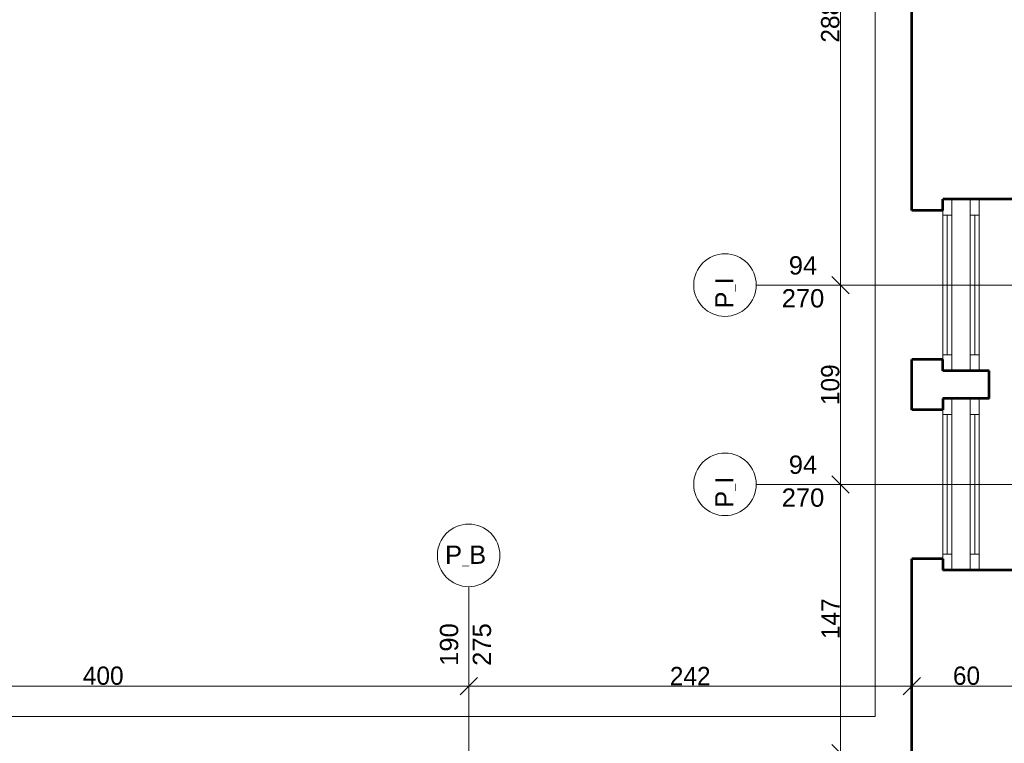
# Model space of a CAD drawing. Header units: inches. Extents: x -21887 to 84279, y -131485 to 67836.
# Tile 45 of 256: x 12188 to 17576, y -14315 to -10358. Entities that reach past the tile are written whole.
import ezdxf

# ---------------------------------------------------------------- set-up
doc = ezdxf.new("R2010")
doc.units = ezdxf.units.IN
doc.header["$MEASUREMENT"] = 0
doc.layers.get('0').update_dxf_attribs({"lineweight": 13})
doc.layers.get('Defpoints').update_dxf_attribs({"lineweight": 13})
for name, color, linetype, lineweight in [('AI_MURY', 7, 'Continuous', 53), ('Dimensioning', 7, 'Continuous', 13), ('DRZWI', 7, 'Continuous', 13)]:
    doc.layers.add(name, color=color, linetype=linetype, lineweight=lineweight)
doc.styles.add('GENERATED_STYLE_7', font='txt')
doc.styles.add('Style-Courier New', font='txt')
doc.dimstyles.new('Dimstyle_4', dxfattribs={"dimtxt": 100, "dimasz": 95, "dimexe": 0, "dimexo": 0, "dimgap": 0.09, "dimtad": 1, "dimdec": 0, "dimlfac": 0.1, "dimzin": 0, "dimdsep": 46, "dimlunit": 5, "dimtxsty": 'GENERATED_STYLE_7', "dimblk": 'ARROWHEAD_6', "dimcen": 0.09, "dimclrd": 161, "dimclre": 161, "dimclrt": 7, "dimadec": 0, "dimazin": 0, "dimtfac": 1, "dimtdec": 0, "dimtmove": 0, "dimatfit": 3, "dimfxl": 0, "dimtolj": 1, "dimtzin": 0, "dimarcsym": 0})
doc.dimstyles.new('Dimstyle_5', dxfattribs={"dimtxt": 100, "dimasz": 95, "dimexe": 0.18, "dimexo": 0, "dimgap": 0.09, "dimtad": 1, "dimtih": 1, "dimtoh": 1, "dimdec": 0, "dimlfac": 0.1, "dimzin": 0, "dimdsep": 46, "dimlunit": 5, "dimtxsty": 'GENERATED_STYLE_7', "dimblk": 'ARROWHEAD_6', "dimcen": 0.09, "dimclrd": 161, "dimclre": 161, "dimclrt": 7, "dimadec": 0, "dimazin": 0, "dimtfac": 1, "dimtdec": 0, "dimtmove": 0, "dimatfit": 3, "dimfxl": 0, "dimtolj": 1, "dimtzin": 0, "dimarcsym": 0})

# ---------------------------------------------------------------- blocks, each defined once
blk = doc.blocks.new('ARROWHEAD_6')
at = {"color": 0, "linetype": 'Continuous'}
for p, q in [((0, 0), (-1, 0)), ((-0.5, -0.5), (0.5, 0.5))]:
    blk.add_line(p, q, dxfattribs=at)
blk = doc.blocks.new('*U1034')
at = {"layer": 'Defpoints', "color": 0, "linetype": 'Continuous'}
for p in [(14645, -14002.6), (10645, -14095.4), (14645, -14161.1)]:
    blk.add_point(p, dxfattribs=at)
at = {"layer": 'Dimensioning', "color": 161, "linetype": 'Continuous', "lineweight": -2}
for p, q in [((10645, -14002.8), (10645, -14002.4)), ((10740, -14002.6), (14550, -14002.6)), ((14645, -14002.8), (14645, -14002.4))]:
    blk.add_line(p, q, dxfattribs=at)
at = {"layer": 'Dimensioning', "color": 161, "linetype": 'Continuous', "lineweight": -2, "xscale": 95, "yscale": 95, "zscale": 95, "rotation": 180}
blk.add_blockref('ARROWHEAD_6', (10645, -14002.6), dxfattribs=at)
at = {"layer": 'Dimensioning', "color": 161, "linetype": 'Continuous', "lineweight": -2, "xscale": 95, "yscale": 95, "zscale": 95}
blk.add_blockref('ARROWHEAD_6', (14645, -14002.6), dxfattribs=at)
at = {"layer": 'Dimensioning', "color": 7, "linetype": 'Continuous', "insert": (12645, -13946.3), "char_height": 100, "attachment_point": 5, "style": 'GENERATED_STYLE_7'}
blk.add_mtext('400', dxfattribs=at)
blk = doc.blocks.new('*D1904')
at = {"layer": 'Defpoints'}
for p in [(12645, -14002.6), (14645, -14002.6), (10645, -14095.4), (14645, -14161.1)]:
    blk.add_point(p, dxfattribs=at)
at = {"layer": 'Dimensioning', "color": 161, "linetype": 'Continuous'}
blk.add_blockref('*U1034', (0, 0), dxfattribs=at)
blk = doc.blocks.new('*U1035')
at = {"layer": 'Defpoints', "color": 0, "linetype": 'Continuous'}
for p in [(17069.4, -14002.6), (14645, -14161.1), (17069.4, -14309.1)]:
    blk.add_point(p, dxfattribs=at)
at = {"layer": 'Dimensioning', "color": 161, "linetype": 'Continuous', "lineweight": -2}
for p, q in [((14645, -14002.8), (14645, -14002.4)), ((14740, -14002.6), (16974.4, -14002.6)), ((17069.4, -14002.8), (17069.4, -14002.4))]:
    blk.add_line(p, q, dxfattribs=at)
at = {"layer": 'Dimensioning', "color": 161, "linetype": 'Continuous', "lineweight": -2, "xscale": 95, "yscale": 95, "zscale": 95, "rotation": 180}
blk.add_blockref('ARROWHEAD_6', (14645, -14002.6), dxfattribs=at)
at = {"layer": 'Dimensioning', "color": 161, "linetype": 'Continuous', "lineweight": -2, "xscale": 95, "yscale": 95, "zscale": 95}
blk.add_blockref('ARROWHEAD_6', (17069.4, -14002.6), dxfattribs=at)
at = {"layer": 'Dimensioning', "color": 7, "linetype": 'Continuous', "insert": (15857.2, -13947.6), "char_height": 100, "attachment_point": 5, "style": 'GENERATED_STYLE_7'}
blk.add_mtext('242', dxfattribs=at)
blk = doc.blocks.new('*D1905')
at = {"layer": 'Defpoints'}
for p in [(15857.2, -14002.6), (17069.4, -14002.6), (14645, -14161.1), (17069.4, -14309.1)]:
    blk.add_point(p, dxfattribs=at)
at = {"layer": 'Dimensioning', "color": 161, "linetype": 'Continuous'}
blk.add_blockref('*U1035', (0, 0), dxfattribs=at)
blk = doc.blocks.new('*U184')
at = {"layer": 'Defpoints', "color": 0, "linetype": 'Continuous'}
for p in [(-270, -21459.3), (57580.5, -21459.3), (56990.5, -24609.3)]:
    blk.add_point(p, dxfattribs=at)
at = {"layer": 'Dimensioning', "color": 161, "linetype": 'Continuous', "lineweight": -2}
for p, q in [((-269.9, -21459.3), (-270, -21459.3)), ((-270, -24514.3), (-270, -21554.3)), ((-269.9, -24609.3), (-270, -24609.3))]:
    blk.add_line(p, q, dxfattribs=at)
at = {"layer": 'Dimensioning', "color": 161, "linetype": 'Continuous', "lineweight": -2, "xscale": 95, "yscale": 95, "zscale": 95}
for p, rotation in [((-270, -21459.3), 90), ((-270, -24609.3), 270)]:
    blk.add_blockref('ARROWHEAD_6', p, dxfattribs=dict(at, rotation=rotation))
at = {"layer": 'Dimensioning', "color": 7, "linetype": 'Continuous', "insert": (-326.3, -23034.3), "char_height": 100, "attachment_point": 5, "rotation": 90, "style": 'GENERATED_STYLE_7'}
blk.add_mtext('315', dxfattribs=at)
blk = doc.blocks.new('*U1771')
at = {"layer": 'Defpoints'}
for p in [(122.4, -22997.2), (57973, -22997.2), (122.4, -23034.3), (57383, -26147.2)]:
    blk.add_point(p, dxfattribs=at)
at = {"layer": 'Dimensioning', "color": 161, "linetype": 'Continuous'}
blk.add_blockref('*U184', (392.5, -1537.9), dxfattribs=at)
blk = doc.blocks.new('*D1914')
at = {"layer": 'Defpoints'}
for p in [(122.4, 0), (122.4, -22997.2), (57973, -22997.2), (57383, -26147.2)]:
    blk.add_point(p, dxfattribs=at)
at = {"layer": 'Dimensioning', "color": 161, "linetype": 'Continuous'}
blk.add_blockref('*U1771', (0, 0), dxfattribs=at)
blk = doc.blocks.new('*U239')
at = {"layer": 'Defpoints', "color": 0, "linetype": 'Continuous'}
for p in [(16680.3, -12899.3), (16680.3, -12899.3), (16680.3, -14369.3)]:
    blk.add_point(p, dxfattribs=at)
at = {"layer": 'Dimensioning', "color": 161, "linetype": 'Continuous', "lineweight": -2}
blk.add_line((16680.3, -14274.3), (16680.3, -12994.3), dxfattribs=at)
at = {"layer": 'Dimensioning', "color": 161, "linetype": 'Continuous', "lineweight": -2, "xscale": 95, "yscale": 95, "zscale": 95}
for p, rotation in [((16680.3, -12899.3), 90), ((16680.3, -14369.3), 270)]:
    blk.add_blockref('ARROWHEAD_6', p, dxfattribs=dict(at, rotation=rotation))
at = {"layer": 'Dimensioning', "color": 7, "linetype": 'Continuous', "insert": (16625.7, -13634.3), "char_height": 100, "attachment_point": 5, "rotation": 90, "style": 'GENERATED_STYLE_7'}
blk.add_mtext('147', dxfattribs=at)
blk = doc.blocks.new('*D2006')
at = {"layer": 'Defpoints'}
for p in [(16680.3, -12899.3), (16680.3, -12899.3), (16680.3, -13634.3), (16680.3, -14369.3)]:
    blk.add_point(p, dxfattribs=at)
at = {"layer": 'Dimensioning', "color": 161, "linetype": 'Continuous'}
blk.add_blockref('*U239', (0, 0), dxfattribs=at)
blk = doc.blocks.new('*U240')
at = {"layer": 'Defpoints', "color": 0, "linetype": 'Continuous'}
for p in [(16680.3, -11809.3), (16680.3, -11809.3), (16680.3, -12899.3)]:
    blk.add_point(p, dxfattribs=at)
at = {"layer": 'Dimensioning', "color": 161, "linetype": 'Continuous', "lineweight": -2}
blk.add_line((16680.3, -12804.3), (16680.3, -11904.3), dxfattribs=at)
at = {"layer": 'Dimensioning', "color": 161, "linetype": 'Continuous', "lineweight": -2, "xscale": 95, "yscale": 95, "zscale": 95}
for p, rotation in [((16680.3, -11809.3), 90), ((16680.3, -12899.3), 270)]:
    blk.add_blockref('ARROWHEAD_6', p, dxfattribs=dict(at, rotation=rotation))
at = {"layer": 'Dimensioning', "color": 7, "linetype": 'Continuous', "insert": (16624, -12354.3), "char_height": 100, "attachment_point": 5, "rotation": 90, "style": 'GENERATED_STYLE_7'}
blk.add_mtext('109', dxfattribs=at)
blk = doc.blocks.new('*D2007')
at = {"layer": 'Defpoints'}
for p in [(16680.3, -11809.3), (16680.3, -11809.3), (16680.3, -12354.3), (16680.3, -12899.3)]:
    blk.add_point(p, dxfattribs=at)
at = {"layer": 'Dimensioning', "color": 161, "linetype": 'Continuous'}
blk.add_blockref('*U240', (0, 0), dxfattribs=at)
blk = doc.blocks.new('*U241')
at = {"layer": 'Defpoints', "color": 0, "linetype": 'Continuous'}
for p in [(16680.3, -8934.3), (16680.3, -8934.3), (16680.3, -11809.3)]:
    blk.add_point(p, dxfattribs=at)
at = {"layer": 'Dimensioning', "color": 161, "linetype": 'Continuous', "lineweight": -2}
blk.add_line((16680.3, -11714.3), (16680.3, -9029.3), dxfattribs=at)
at = {"layer": 'Dimensioning', "color": 161, "linetype": 'Continuous', "lineweight": -2, "xscale": 95, "yscale": 95, "zscale": 95}
for p, rotation in [((16680.3, -8934.3), 90), ((16680.3, -11809.3), 270)]:
    blk.add_blockref('ARROWHEAD_6', p, dxfattribs=dict(at, rotation=rotation))
at = {"layer": 'Dimensioning', "color": 7, "linetype": 'Continuous', "insert": (16624, -10371.8), "char_height": 100, "attachment_point": 5, "rotation": 90, "style": 'GENERATED_STYLE_7'}
blk.add_mtext('288', dxfattribs=at)
blk = doc.blocks.new('*D2008')
at = {"layer": 'Defpoints'}
for p in [(16680.3, -8934.3), (16680.3, -8934.3), (16680.3, -10371.8), (16680.3, -11809.3)]:
    blk.add_point(p, dxfattribs=at)
at = {"layer": 'Dimensioning', "color": 161, "linetype": 'Continuous'}
blk.add_blockref('*U241', (0, 0), dxfattribs=at)
blk = doc.blocks.new('*U376')
at = {"layer": 'Defpoints', "color": 0, "linetype": 'Continuous'}
for p in [(-3768.9, -23758.2), (61880.5, -23758.2), (62095.5, -27324.3)]:
    blk.add_point(p, dxfattribs=at)
at = {"layer": 'Dimensioning', "color": 161, "linetype": 'Continuous', "lineweight": -2}
for p, q in [((-3768.7, -23758.2), (-3768.9, -23758.2)), ((-3768.9, -27229.3), (-3768.9, -23853.2)), ((-3768.7, -27324.3), (-3768.9, -27324.3))]:
    blk.add_line(p, q, dxfattribs=at)
at = {"layer": 'Dimensioning', "color": 161, "linetype": 'Continuous', "lineweight": -2, "xscale": 95, "yscale": 95, "zscale": 95}
for p, rotation in [((-3768.9, -23758.2), 90), ((-3768.9, -27324.3), 270)]:
    blk.add_blockref('ARROWHEAD_6', p, dxfattribs=dict(at, rotation=rotation))
at = {"layer": 'Dimensioning', "color": 7, "linetype": 'Continuous', "insert": (-3825.2, -25541.2), "char_height": 100, "attachment_point": 5, "rotation": 90, "style": 'GENERATED_STYLE_7'}
blk.add_mtext('357', dxfattribs=at)
blk = doc.blocks.new('*U1772')
at = {"layer": 'Defpoints'}
for p in [(-2777.6, -24404.3), (62871.9, -24404.3), (-2777.6, -25541.2), (63086.9, -27970.5)]:
    blk.add_point(p, dxfattribs=at)
at = {"layer": 'Dimensioning', "color": 161, "linetype": 'Continuous'}
blk.add_blockref('*U376', (991.3, -646.2), dxfattribs=at)
blk = doc.blocks.new('*D2396')
at = {"layer": 'Defpoints'}
for p in [(-2777.6, 0), (-2777.6, -24404.3), (62871.9, -24404.3), (63086.9, -27970.5)]:
    blk.add_point(p, dxfattribs=at)
at = {"layer": 'Dimensioning', "color": 161, "linetype": 'Continuous'}
blk.add_blockref('*U1772', (0, 0), dxfattribs=at)
blk = doc.blocks.new('*U377')
at = {"layer": 'Defpoints', "color": 0, "linetype": 'Continuous'}
for p in [(-3768.9, -21459.3), (61832.4, -21459.3), (61880.5, -23758.2)]:
    blk.add_point(p, dxfattribs=at)
at = {"layer": 'Dimensioning', "color": 161, "linetype": 'Continuous', "lineweight": -2}
for p, q in [((-3768.7, -21459.3), (-3768.9, -21459.3)), ((-3768.9, -23663.2), (-3768.9, -21554.3)), ((-3768.7, -23758.2), (-3768.9, -23758.2))]:
    blk.add_line(p, q, dxfattribs=at)
at = {"layer": 'Dimensioning', "color": 161, "linetype": 'Continuous', "lineweight": -2, "xscale": 95, "yscale": 95, "zscale": 95}
for p, rotation in [((-3768.9, -21459.3), 90), ((-3768.9, -23758.2), 270)]:
    blk.add_blockref('ARROWHEAD_6', p, dxfattribs=dict(at, rotation=rotation))
at = {"layer": 'Dimensioning', "color": 7, "linetype": 'Continuous', "insert": (-3825.2, -22608.7), "char_height": 100, "attachment_point": 5, "rotation": 90, "style": 'GENERATED_STYLE_7'}
blk.add_mtext('230', dxfattribs=at)
blk = doc.blocks.new('*U1773')
at = {"layer": 'Defpoints'}
for p in [(-3488.6, -22004), (62112.7, -22004), (-3488.6, -22608.7), (62160.9, -24302.8)]:
    blk.add_point(p, dxfattribs=at)
at = {"layer": 'Dimensioning', "color": 161, "linetype": 'Continuous'}
blk.add_blockref('*U377', (280.3, -544.7), dxfattribs=at)
blk = doc.blocks.new('*D2397')
at = {"layer": 'Defpoints'}
for p in [(-3488.6, 0), (-3488.6, -22004), (62112.7, -22004), (62160.9, -24302.8)]:
    blk.add_point(p, dxfattribs=at)
at = {"layer": 'Dimensioning', "color": 161, "linetype": 'Continuous'}
blk.add_blockref('*U1773', (0, 0), dxfattribs=at)
blk = doc.blocks.new('*U408')
at = {"layer": 'Defpoints', "color": 0, "linetype": 'Continuous'}
for p in [(4587.2, -12484.3), (53040.5, -12484.3), (53240.5, -14369.3)]:
    blk.add_point(p, dxfattribs=at)
at = {"layer": 'Dimensioning', "color": 161, "linetype": 'Continuous', "lineweight": -2}
for p, q in [((4587.4, -12484.3), (4587.2, -12484.3)), ((4587.2, -14274.3), (4587.2, -12579.3)), ((4587.4, -14369.3), (4587.2, -14369.3))]:
    blk.add_line(p, q, dxfattribs=at)
at = {"layer": 'Dimensioning', "color": 161, "linetype": 'Continuous', "lineweight": -2, "xscale": 95, "yscale": 95, "zscale": 95}
for p, rotation in [((4587.2, -12484.3), 90), ((4587.2, -14369.3), 270)]:
    blk.add_blockref('ARROWHEAD_6', p, dxfattribs=dict(at, rotation=rotation))
at = {"layer": 'Dimensioning', "color": 7, "linetype": 'Continuous', "insert": (4530.9, -13426.8), "char_height": 100, "attachment_point": 5, "rotation": 90, "style": 'GENERATED_STYLE_7'}
blk.add_mtext('189', dxfattribs=at)
blk = doc.blocks.new('*D2506')
at = {"layer": 'Defpoints'}
for p in [(4587.2, -12484.3), (53040.5, -12484.3), (4587.2, -13426.8), (53240.5, -14369.3)]:
    blk.add_point(p, dxfattribs=at)
at = {"layer": 'Dimensioning', "color": 161, "linetype": 'Continuous'}
blk.add_blockref('*U408', (0, 0), dxfattribs=at)
blk = doc.blocks.new('*U409')
at = {"layer": 'Defpoints', "color": 0, "linetype": 'Continuous'}
for p in [(4587.2, -9184.3), (53040.5, -9184.3), (53040.5, -12484.3)]:
    blk.add_point(p, dxfattribs=at)
at = {"layer": 'Dimensioning', "color": 161, "linetype": 'Continuous', "lineweight": -2}
for p, q in [((4587.4, -9184.3), (4587.2, -9184.3)), ((4587.2, -12389.3), (4587.2, -9279.3)), ((4587.4, -12484.3), (4587.2, -12484.3))]:
    blk.add_line(p, q, dxfattribs=at)
at = {"layer": 'Dimensioning', "color": 161, "linetype": 'Continuous', "lineweight": -2, "xscale": 95, "yscale": 95, "zscale": 95}
for p, rotation in [((4587.2, -9184.3), 90), ((4587.2, -12484.3), 270)]:
    blk.add_blockref('ARROWHEAD_6', p, dxfattribs=dict(at, rotation=rotation))
at = {"layer": 'Dimensioning', "color": 7, "linetype": 'Continuous', "insert": (4530.9, -10834.3), "char_height": 100, "attachment_point": 5, "rotation": 90, "style": 'GENERATED_STYLE_7'}
blk.add_mtext('330', dxfattribs=at)
blk = doc.blocks.new('*D2507')
at = {"layer": 'Defpoints'}
for p in [(4587.2, -9184.3), (53040.5, -9184.3), (4587.2, -10834.3), (53040.5, -12484.3)]:
    blk.add_point(p, dxfattribs=at)
at = {"layer": 'Dimensioning', "color": 161, "linetype": 'Continuous'}
blk.add_blockref('*U409', (0, 0), dxfattribs=at)
blk = doc.blocks.new('*U1502')
at = {"layer": 'Defpoints', "color": 0, "linetype": 'Continuous'}
for p in [(17069.4, -13680.8), (17669.4, -13680.8), (17669.4, -14002.6)]:
    blk.add_point(p, dxfattribs=at)
at = {"layer": 'Dimensioning', "color": 161, "linetype": 'Continuous', "lineweight": -2}
for p, q in [((17069.4, -14002.4), (17069.4, -14002.8)), ((17164.4, -14002.6), (17574.4, -14002.6)), ((17669.4, -14002.4), (17669.4, -14002.8))]:
    blk.add_line(p, q, dxfattribs=at)
at = {"layer": 'Dimensioning', "color": 161, "linetype": 'Continuous', "lineweight": -2, "xscale": 95, "yscale": 95, "zscale": 95, "rotation": 180}
blk.add_blockref('ARROWHEAD_6', (17069.4, -14002.6), dxfattribs=at)
at = {"layer": 'Dimensioning', "color": 161, "linetype": 'Continuous', "lineweight": -2, "xscale": 95, "yscale": 95, "zscale": 95}
blk.add_blockref('ARROWHEAD_6', (17669.4, -14002.6), dxfattribs=at)
at = {"layer": 'Dimensioning', "color": 7, "linetype": 'Continuous', "insert": (17369.4, -13946.3), "char_height": 100, "attachment_point": 5, "style": 'GENERATED_STYLE_7'}
blk.add_mtext('60', dxfattribs=at)
blk = doc.blocks.new('*D3137')
at = {"layer": 'Defpoints'}
for p in [(17069.4, -13680.8), (17669.4, -13680.8), (17369.4, -14002.6), (17669.4, -14002.6)]:
    blk.add_point(p, dxfattribs=at)
at = {"layer": 'Dimensioning', "color": 161, "linetype": 'Continuous'}
blk.add_blockref('*U1502', (0, 0), dxfattribs=at)
blk = doc.blocks.new('*U1503')
at = {"layer": 'Defpoints', "color": 0, "linetype": 'Continuous'}
for p in [(17669.4, -13680.8), (17789.4, -14002.6), (17789.4, -14349.3)]:
    blk.add_point(p, dxfattribs=at)
at = {"layer": 'Dimensioning', "color": 161, "linetype": 'Continuous', "lineweight": -2}
for p, q in [((17574.4, -14002.6), (17479.4, -14002.6)), ((17669.4, -14002.4), (17669.4, -14002.8)), ((17669.4, -14002.6), (17789.4, -14002.6)), ((17789.4, -14002.8), (17789.4, -14002.4)), ((17884.4, -14002.6), (18149.2, -14002.6))]:
    blk.add_line(p, q, dxfattribs=at)
at = {"layer": 'Dimensioning', "color": 161, "linetype": 'Continuous', "lineweight": -2, "xscale": 95, "yscale": 95, "zscale": 95}
blk.add_blockref('ARROWHEAD_6', (17669.4, -14002.6), dxfattribs=at)
at = {"layer": 'Dimensioning', "color": 161, "linetype": 'Continuous', "lineweight": -2, "xscale": 95, "yscale": 95, "zscale": 95, "rotation": 180}
blk.add_blockref('ARROWHEAD_6', (17789.4, -14002.6), dxfattribs=at)
at = {"layer": 'Dimensioning', "color": 7, "linetype": 'Continuous', "insert": (18064.3, -13947.6), "char_height": 100, "attachment_point": 5, "style": 'GENERATED_STYLE_7'}
blk.add_mtext('12', dxfattribs=at)
blk = doc.blocks.new('*D3138')
at = {"layer": 'Defpoints'}
for p in [(17669.4, -13680.8), (17789.4, -14002.6), (18064.3, -14002.6), (17789.4, -14349.3)]:
    blk.add_point(p, dxfattribs=at)
at = {"layer": 'Dimensioning', "color": 161, "linetype": 'Continuous'}
blk.add_blockref('*U1503', (0, 0), dxfattribs=at)

msp = doc.modelspace()

# ---------------------------------------------------------------- linework, layer by layer
at = {"layer": 'AI_MURY', "color": 7, "linetype": 'Continuous'}
for p, q in [((17069.4, -11401.8), (17069.4, -9469.3)), ((17669.4, -11339.3), (17239.4, -11339.3)), ((17239.4, -11401.8), (17239.4, -11339.3)), ((17239.4, -11401.8), (17069.4, -11401.8)), ((17239.4, -12216.8), (17069.4, -12216.8)), ((17069.4, -12491.8), (17069.4, -12216.8)), ((17239.4, -12279.3), (17239.4, -12216.8)), ((17493, -12279.3), (17239.4, -12279.3)), ((17493, -12429.3), (17493, -12279.3)), ((17239.4, -12429.3), (17239.4, -12491.8)), ((17493, -12429.3), (17239.4, -12429.3)), ((17239.4, -12491.8), (17069.4, -12491.8)), ((17239.4, -13306.8), (17069.4, -13306.8)), ((17069.4, -14369.3), (17069.4, -13306.8)), ((17239.4, -13306.8), (17239.4, -13369.3)), ((17669.4, -13369.3), (17239.4, -13369.3))]:
    msp.add_line(p, q, dxfattribs=at)
at = {"layer": 'DRZWI', "color": 251, "linetype": 'Continuous'}
for p, q in [((16869.4, -9269.3), (16869.4, -14169.3)), ((16869.4, -14169.3), (4420.5, -14169.3))]:
    msp.add_line(p, q, dxfattribs=at)
at = {"layer": 'DRZWI', "color": 220, "linetype": 'Continuous'}
for p, q in [((17289.4, -11426.8), (17289.4, -11339.3)), ((17389.4, -11426.8), (17389.4, -11339.3)), ((17439.4, -11426.8), (17439.4, -11339.3)), ((17239.4, -11426.8), (17239.4, -11401.8)), ((17239.4, -12191.8), (17239.4, -11426.8)), ((17289.4, -11426.8), (17239.4, -11426.8)), ((17264.4, -12191.8), (17264.4, -11426.8)), ((17289.4, -12191.8), (17289.4, -11426.8)), ((17439.4, -11426.8), (17389.4, -11426.8)), ((17389.4, -12191.8), (17389.4, -11426.8)), ((17414.4, -12191.8), (17414.4, -11426.8)), ((17439.4, -12191.8), (17439.4, -11426.8)), ((16219, -11809.3), (18069.8, -11809.3)), ((17289.4, -12191.8), (17239.4, -12191.8)), ((17239.4, -12191.8), (17239.4, -12216.8)), ((17289.4, -12191.8), (17289.4, -12279.3)), ((17389.4, -12191.8), (17389.4, -12279.3)), ((17439.4, -12191.8), (17389.4, -12191.8)), ((17439.4, -12191.8), (17439.4, -12279.3)), ((17289.4, -12516.8), (17289.4, -12429.3)), ((17389.4, -12516.8), (17389.4, -12429.3)), ((17439.4, -12516.8), (17439.4, -12429.3)), ((17239.4, -12516.8), (17239.4, -12491.8)), ((17239.4, -12516.8), (17239.4, -13281.8)), ((17289.4, -12516.8), (17239.4, -12516.8)), ((17264.4, -12516.8), (17264.4, -13281.8)), ((17289.4, -12516.8), (17289.4, -13281.8)), ((17439.4, -12516.8), (17389.4, -12516.8)), ((17389.4, -12516.8), (17389.4, -13281.8)), ((17414.4, -12516.8), (17414.4, -13281.8)), ((17439.4, -12516.8), (17439.4, -13281.8)), ((16219, -12899.3), (18069.8, -12899.3)), ((17289.4, -13281.8), (17239.4, -13281.8)), ((17239.4, -13281.8), (17239.4, -13306.8)), ((17289.4, -13281.8), (17289.4, -13369.3)), ((17389.4, -13281.8), (17389.4, -13369.3)), ((17439.4, -13281.8), (17389.4, -13281.8)), ((17439.4, -13281.8), (17439.4, -13369.3)), ((14645, -13458.9), (14645, -15309.7))]:
    msp.add_line(p, q, dxfattribs=at)
for centre in [(16047.7, -11809.2), (16047.7, -12899.2), (14644.9, -13287.6)]:
    msp.add_circle(centre, 171.3, dxfattribs=at)

# ---------------------------------------------------------------- texts
at = {"layer": 'DRZWI', "color": 220, "char_height": 100, "width": 355.178, "attachment_point": 2, "line_spacing_factor": 1.079165, "style": 'GENERATED_STYLE_7'}
for insert in [(16474.5, -11651.7), (16474.5, -12741.7)]:
    msp.add_mtext('\\fArial|b0|i0|c238|p39;94\\P270', dxfattribs=dict(at, insert=insert))
at = {"layer": 'DRZWI', "color": 220, "char_height": 100, "width": 460.117, "attachment_point": 1, "rotation": 90, "style": 'GENERATED_STYLE_7'}
for insert in [(15994.2, -11937.9), (15994.2, -13027.9)]:
    msp.add_mtext('\\fArial|b0|i0|c238|p39;P\\H50.000000;_\\H100.000000;I', dxfattribs=dict(at, insert=insert))
at = {"layer": 'DRZWI', "color": 220, "insert": (14515.6, -13234), "char_height": 100, "width": 460.117, "attachment_point": 1, "style": 'GENERATED_STYLE_7'}
msp.add_mtext('\\fArial|b0|i0|c238|p39;P\\H50.000000;_\\H100.000000;B', dxfattribs=at)
at = {"layer": 'DRZWI', "color": 220, "insert": (14487.4, -13892), "char_height": 100, "width": 355.178, "attachment_point": 1, "rotation": 90, "line_spacing_factor": 1.079165, "style": 'GENERATED_STYLE_7'}
msp.add_mtext('\\fArial|b0|i0|c238|p39;190\\P275', dxfattribs=at)

# ---------------------------------------------------------------- dimensions: what is measured, and where the dimension line sits
at = {"layer": 'Dimensioning', "color": 161, "linetype": 'Continuous'}
for base, p1, p2, picture, middle in [((-3488.6, -22004), (62160.9, -24302.8), (62112.7, -22004), '*D2397', (-3488.6, 0)), ((-2777.6, -24404.3), (63086.9, -27970.5), (62871.9, -24404.3), '*D2396', (-2777.6, 0)), ((122.4, -22997.2), (57383, -26147.2), (57973, -22997.2), '*D1914', (122.4, 0)), ((16680.2565883, -8934.2868952), (16680.2565883, -11809.2868952), (16680.2565883, -8934.2868952), '*D2008', (16680.2565883, -10371.7868952)), ((4587.2, -9184.3), (53040.5, -12484.3), (53040.5, -9184.3), '*D2507', (4587.2, -10834.3)), ((16680.3, -11809.3), (16680.3, -12899.3), (16680.3, -11809.3), '*D2007', (16680.3, -12354.3)), ((4587.2322323, -12484.2868952), (53240.5180538, -14369.2868952), (53040.5180538, -12484.2868952), '*D2506', (4587.2322323, -13426.7868952)), ((16680.3, -12899.3), (16680.3, -14369.3), (16680.3, -12899.3), '*D2006', (16680.3, -13634.3))]:
    dim = msp.add_linear_dim(base=base, p1=p1, p2=p2, angle=90, dimstyle='Dimstyle_4', override={"dimtxsty": 'Style-Courier New', "dimclrd": 0, "dimclre": 161, "dimlwe": 0}, dxfattribs=at)
    dim.commit()
    dim.dimension.update_dxf_attribs({"geometry": picture, "text_midpoint": middle, "dimtype": 128})
for base, p1, p2, picture, middle in [((17669.4, -14002.6), (17069.4, -13680.8), (17669.4, -13680.8), '*D3137', (17369.4, -14002.6)), ((17789.4, -14002.6), (17669.4, -13680.8), (17789.4, -14349.3), '*D3138', (18064.3, -14002.6)), ((14645, -14002.6), (10645, -14095.4), (14645, -14161.1), '*D1904', (12645, -14002.6)), ((17069.4, -14002.6), (14645, -14161.1), (17069.4, -14309.1), '*D1905', (15857.2, -14002.6))]:
    dim = msp.add_linear_dim(base=base, p1=p1, p2=p2, dimstyle='Dimstyle_5', override={"dimtxsty": 'Style-Courier New', "dimclrd": 0, "dimclre": 161, "dimlwe": 0}, dxfattribs=at)
    dim.commit()
    dim.dimension.update_dxf_attribs({"geometry": picture, "text_midpoint": middle, "dimtype": 128})

doc.saveas('drawing.dxf')
